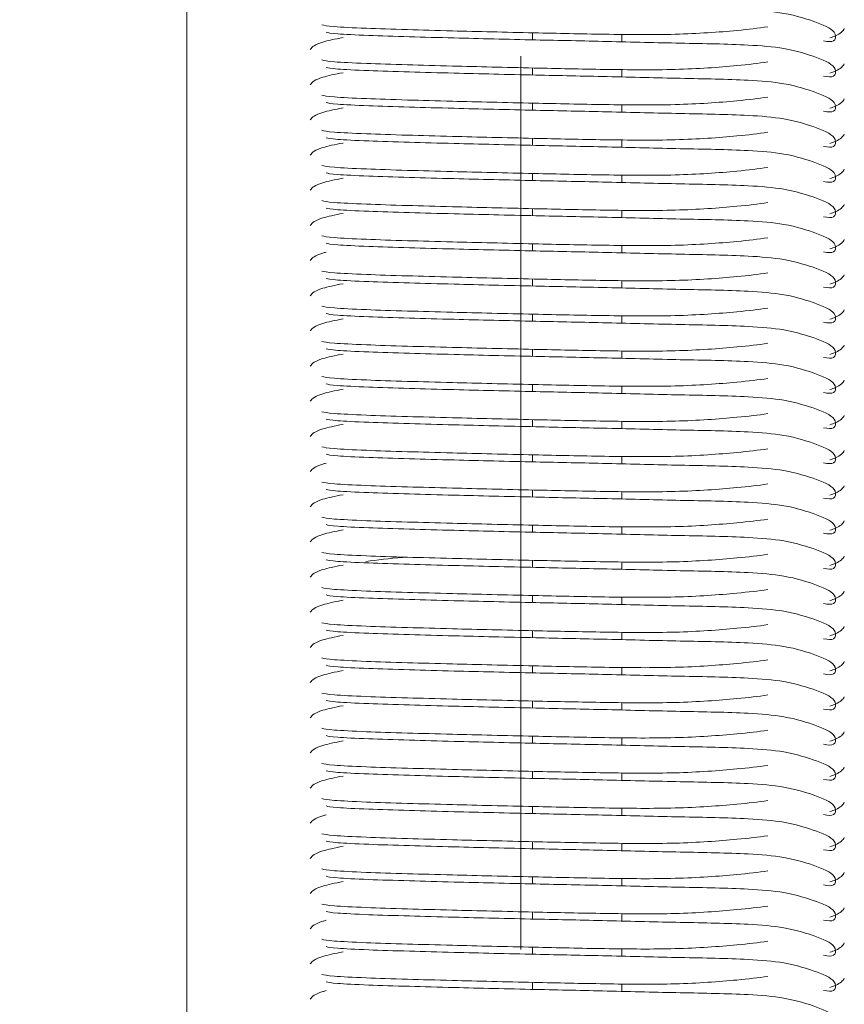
# Model space of a CAD drawing. Header units: millimetres. Extents: x 16720 to 74016, y 25810 to 81213.
# Tile 86 of 256: x 32332 to 32356, y 31213 to 31241. Entities that reach past the tile are written whole.
import ezdxf

# ---------------------------------------------------------------- set-up
doc = ezdxf.new("R2010")
doc.units = ezdxf.units.MM
doc.linetypes.add('DASHDOTX2', pattern=[50.8, 25.4, -12.7, 0, -12.7])
for name, color, linetype, lineweight in [('_OŚ', 165, 'DASHDOTX2', 9), ('_STOLARKA', 150, 'Continuous', 18), ('_WYMIAR', 151, 'Continuous', 9), ('_WYPOSAŻENIE', 157, 'Continuous', 5)]:
    doc.layers.add(name, color=color, linetype=linetype, lineweight=lineweight)

# ---------------------------------------------------------------- blocks, each defined once
blk = doc.blocks.new('brama 3m')
at = {"layer": '_STOLARKA'}
blk.add_lwpolyline([(150, -5), (-150, -5), (-150, 0), (150, 0)], close=True, dxfattribs=at)
at = {"layer": '_WYPOSAŻENIE', "linetype": 'Continuous'}
for p, q in [((56.069, -14.83), (56.269, -14.83)), ((57.069, -14.83), (57.269, -14.83)), ((58.069, -14.83), (58.269, -14.83)), ((59.069, -14.83), (59.269, -14.83)), ((60.069, -14.83), (60.269, -14.83)), ((61.069, -14.83), (61.269, -14.83)), ((62.069, -14.83), (62.269, -14.83)), ((63.069, -14.83), (63.269, -14.83)), ((64.069, -14.83), (64.269, -14.83)), ((65.069, -14.83), (65.269, -14.83)), ((66.069, -14.83), (66.269, -14.83)), ((67.069, -14.83), (67.269, -14.83)), ((68.069, -14.83), (68.269, -14.83)), ((69.069, -14.83), (69.269, -14.83)), ((70.069, -14.83), (70.269, -14.83)), ((71.069, -14.83), (71.269, -14.83)), ((72.069, -14.83), (72.269, -14.83)), ((73.069, -14.83), (73.269, -14.83)), ((74.069, -14.83), (74.269, -14.83)), ((75.069, -14.83), (75.269, -14.83)), ((76.069, -14.83), (76.269, -14.83)), ((77.069, -14.83), (77.269, -14.83)), ((78.069, -14.83), (78.269, -14.83)), ((79.069, -14.83), (79.269, -14.83)), ((80.069, -14.83), (80.269, -14.83)), ((81.069, -14.83), (81.269, -14.83)), ((82.069, -14.83), (82.269, -14.83)), ((83.069, -14.83), (83.269, -14.83)), ((56.228, -17.37), (56.013, -17.37)), ((57.228, -17.37), (57.013, -17.37)), ((58.228, -17.37), (58.013, -17.37)), ((59.228, -17.37), (59.013, -17.37)), ((60.228, -17.37), (60.013, -17.37)), ((61.228, -17.37), (61.013, -17.37)), ((62.228, -17.37), (62.013, -17.37)), ((63.228, -17.37), (63.013, -17.37)), ((64.228, -17.37), (64.013, -17.37)), ((65.228, -17.37), (65.013, -17.37)), ((66.228, -17.37), (66.013, -17.37)), ((67.228, -17.37), (67.013, -17.37)), ((68.228, -17.37), (68.013, -17.37)), ((69.228, -17.37), (69.013, -17.37)), ((70.228, -17.37), (70.013, -17.37)), ((71.228, -17.37), (71.013, -17.37)), ((72.228, -17.37), (72.013, -17.37)), ((73.228, -17.37), (73.013, -17.37)), ((74.228, -17.37), (74.013, -17.37)), ((75.228, -17.37), (75.013, -17.37)), ((76.228, -17.37), (76.013, -17.37)), ((77.228, -17.37), (77.013, -17.37)), ((78.228, -17.37), (78.013, -17.37)), ((79.228, -17.37), (79.013, -17.37)), ((80.228, -17.37), (80.013, -17.37)), ((81.228, -17.37), (81.013, -17.37)), ((82.228, -17.37), (82.013, -17.37)), ((83.228, -17.37), (83.013, -17.37))]:
    blk.add_line(p, q, dxfattribs=at)
for points, knots in [([(55.794, -8.512), (55.869, -8.57), (55.943, -8.647), (56.023, -8.932), (56.033, -8.967)], [0, 0, 0, 0, 0.1038127, 0.1172107, 0.1172107, 0.1172107, 0.1172107]), ([(56.794, -8.512), (56.869, -8.57), (56.974, -8.679), (57.091, -9.205), (57.135, -9.447)], [0, 0, 0, 0, 0.1038127, 0.1660918, 0.1660918, 0.1660918, 0.1660918]), ([(57.794, -8.512), (57.869, -8.57), (57.943, -8.647), (58.023, -8.932), (58.033, -8.967)], [0, 0, 0, 0, 0.1038127, 0.1172107, 0.1172107, 0.1172107, 0.1172107]), ([(58.794, -8.512), (58.869, -8.57), (58.974, -8.679), (59.091, -9.205), (59.135, -9.447)], [0, 0, 0, 0, 0.1038127, 0.1660918, 0.1660918, 0.1660918, 0.1660918]), ([(59.794, -8.512), (59.869, -8.57), (59.974, -8.679), (60.091, -9.205), (60.135, -9.447)], [0, 0, 0, 0, 0.1038127, 0.1660918, 0.1660918, 0.1660918, 0.1660918]), ([(60.794, -8.512), (60.869, -8.57), (60.943, -8.647), (61.023, -8.932), (61.033, -8.967)], [0, 0, 0, 0, 0.1038127, 0.1172107, 0.1172107, 0.1172107, 0.1172107]), ([(61.794, -8.512), (61.869, -8.57), (61.974, -8.679), (62.091, -9.205), (62.135, -9.447)], [0, 0, 0, 0, 0.1038127, 0.1660918, 0.1660918, 0.1660918, 0.1660918]), ([(62.794, -8.512), (62.869, -8.57), (62.974, -8.679), (63.091, -9.205), (63.135, -9.447)], [0, 0, 0, 0, 0.1038127, 0.1660918, 0.1660918, 0.1660918, 0.1660918]), ([(63.794, -8.512), (63.869, -8.57), (63.974, -8.679), (64.091, -9.205), (64.135, -9.447)], [0, 0, 0, 0, 0.1038127, 0.1660918, 0.1660918, 0.1660918, 0.1660918]), ([(64.794, -8.512), (64.869, -8.57), (64.974, -8.679), (65.091, -9.205), (65.135, -9.447)], [0, 0, 0, 0, 0.1038127, 0.1660918, 0.1660918, 0.1660918, 0.1660918]), ([(65.794, -8.512), (65.869, -8.57), (65.974, -8.679), (66.091, -9.205), (66.135, -9.447)], [0, 0, 0, 0, 0.1038127, 0.1660918, 0.1660918, 0.1660918, 0.1660918]), ([(66.794, -8.512), (66.869, -8.57), (66.974, -8.679), (67.091, -9.205), (67.135, -9.447)], [0, 0, 0, 0, 0.1038127, 0.1660918, 0.1660918, 0.1660918, 0.1660918]), ([(67.794, -8.512), (67.869, -8.57), (67.974, -8.679), (68.091, -9.205), (68.135, -9.447)], [0, 0, 0, 0, 0.1038127, 0.1660918, 0.1660918, 0.1660918, 0.1660918]), ([(68.794, -8.512), (68.869, -8.57), (68.974, -8.679), (69.091, -9.205), (69.135, -9.447)], [0, 0, 0, 0, 0.1038127, 0.1660918, 0.1660918, 0.1660918, 0.1660918]), ([(69.794, -8.512), (69.869, -8.57), (69.974, -8.679), (70.091, -9.205), (70.135, -9.447)], [0, 0, 0, 0, 0.1038127, 0.1660918, 0.1660918, 0.1660918, 0.1660918]), ([(70.794, -8.512), (70.869, -8.57), (70.943, -8.647), (71.023, -8.932), (71.033, -8.967)], [0, 0, 0, 0, 0.1038127, 0.1172107, 0.1172107, 0.1172107, 0.1172107]), ([(71.794, -8.512), (71.869, -8.57), (71.974, -8.679), (72.091, -9.205), (72.135, -9.447)], [0, 0, 0, 0, 0.1038127, 0.1660918, 0.1660918, 0.1660918, 0.1660918]), ([(72.794, -8.512), (72.869, -8.57), (72.974, -8.679), (73.091, -9.205), (73.135, -9.447)], [0, 0, 0, 0, 0.1038127, 0.1660918, 0.1660918, 0.1660918, 0.1660918]), ([(73.794, -8.512), (73.869, -8.57), (73.974, -8.679), (74.091, -9.205), (74.135, -9.447)], [0, 0, 0, 0, 0.1038127, 0.1660918, 0.1660918, 0.1660918, 0.1660918]), ([(74.794, -8.512), (74.869, -8.57), (74.974, -8.679), (75.091, -9.205), (75.135, -9.447)], [0, 0, 0, 0, 0.1038127, 0.1660918, 0.1660918, 0.1660918, 0.1660918]), ([(75.794, -8.512), (75.869, -8.57), (75.974, -8.679), (76.091, -9.205), (76.135, -9.447)], [0, 0, 0, 0, 0.1038127, 0.1660918, 0.1660918, 0.1660918, 0.1660918]), ([(76.794, -8.512), (76.869, -8.57), (76.943, -8.647), (77.023, -8.932), (77.033, -8.967)], [0, 0, 0, 0, 0.1038127, 0.1172107, 0.1172107, 0.1172107, 0.1172107]), ([(77.794, -8.512), (77.869, -8.57), (77.974, -8.679), (78.091, -9.205), (78.135, -9.447)], [0, 0, 0, 0, 0.1038127, 0.1660918, 0.1660918, 0.1660918, 0.1660918]), ([(78.794, -8.512), (78.869, -8.57), (78.974, -8.679), (79.091, -9.205), (79.135, -9.447)], [0, 0, 0, 0, 0.1038127, 0.1660918, 0.1660918, 0.1660918, 0.1660918]), ([(79.794, -8.512), (79.869, -8.57), (79.974, -8.679), (80.091, -9.205), (80.135, -9.447)], [0, 0, 0, 0, 0.1038127, 0.1660918, 0.1660918, 0.1660918, 0.1660918]), ([(80.794, -8.512), (80.869, -8.57), (80.974, -8.679), (81.091, -9.205), (81.135, -9.447)], [0, 0, 0, 0, 0.1038127, 0.1660918, 0.1660918, 0.1660918, 0.1660918]), ([(81.794, -8.512), (81.869, -8.57), (81.974, -8.679), (82.091, -9.205), (82.135, -9.447)], [0, 0, 0, 0, 0.1038127, 0.1660918, 0.1660918, 0.1660918, 0.1660918]), ([(82.794, -8.512), (82.869, -8.57), (82.974, -8.679), (83.091, -9.205), (83.135, -9.447)], [0, 0, 0, 0, 0.1038127, 0.1660918, 0.1660918, 0.1660918, 0.1660918]), ([(56.44, -21.526), (56.399, -21.259), (56.314, -20.497), (56.204, -18.965), (56.223, -16.938), (56.271, -14.705), (56.317, -12.773), (56.36, -11.185), (56.398, -9.993), (56.447, -9.053), (56.477, -8.909), (56.496, -8.839)], [0.2044578, 0.2044578, 0.2044578, 0.2044578, 0.2654214, 0.3635229, 0.4584069, 0.5482707, 0.6585292, 0.7285227, 0.8078598, 0.8993998, 1, 1, 1, 1]), ([(57.44, -21.526), (57.399, -21.259), (57.314, -20.497), (57.204, -18.965), (57.223, -16.938), (57.271, -14.705), (57.317, -12.773), (57.36, -11.185), (57.398, -9.993), (57.447, -9.053), (57.477, -8.909), (57.496, -8.839)], [0.2044578, 0.2044578, 0.2044578, 0.2044578, 0.2654214, 0.3635229, 0.4584069, 0.5482707, 0.6585292, 0.7285227, 0.8078598, 0.8993998, 1, 1, 1, 1]), ([(58.44, -21.526), (58.399, -21.259), (58.314, -20.497), (58.204, -18.965), (58.223, -16.938), (58.271, -14.705), (58.317, -12.773), (58.36, -11.185), (58.398, -9.993), (58.447, -9.053), (58.477, -8.909), (58.496, -8.839)], [0.2044578, 0.2044578, 0.2044578, 0.2044578, 0.2654214, 0.3635229, 0.4584069, 0.5482707, 0.6585292, 0.7285227, 0.8078598, 0.8993998, 1, 1, 1, 1]), ([(59.44, -21.526), (59.399, -21.259), (59.314, -20.497), (59.204, -18.965), (59.223, -16.938), (59.271, -14.705), (59.317, -12.773), (59.36, -11.185), (59.398, -9.993), (59.447, -9.053), (59.477, -8.909), (59.496, -8.839)], [0.2044578, 0.2044578, 0.2044578, 0.2044578, 0.2654214, 0.3635229, 0.4584069, 0.5482707, 0.6585292, 0.7285227, 0.8078598, 0.8993998, 1, 1, 1, 1]), ([(60.44, -21.526), (60.399, -21.259), (60.314, -20.497), (60.204, -18.965), (60.223, -16.938), (60.271, -14.705), (60.317, -12.773), (60.36, -11.185), (60.398, -9.993), (60.447, -9.053), (60.477, -8.909), (60.496, -8.839)], [0.2044578, 0.2044578, 0.2044578, 0.2044578, 0.2654214, 0.3635229, 0.4584069, 0.5482707, 0.6585292, 0.7285227, 0.8078598, 0.8993998, 1, 1, 1, 1]), ([(61.44, -21.526), (61.399, -21.259), (61.314, -20.497), (61.204, -18.965), (61.223, -16.938), (61.271, -14.705), (61.317, -12.773), (61.36, -11.185), (61.398, -9.993), (61.447, -9.053), (61.477, -8.909), (61.496, -8.839)], [0.2044578, 0.2044578, 0.2044578, 0.2044578, 0.2654214, 0.3635229, 0.4584069, 0.5482707, 0.6585292, 0.7285227, 0.8078598, 0.8993998, 1, 1, 1, 1]), ([(62.44, -21.526), (62.399, -21.259), (62.314, -20.497), (62.204, -18.965), (62.223, -16.938), (62.271, -14.705), (62.317, -12.773), (62.36, -11.185), (62.398, -9.993), (62.447, -9.053), (62.477, -8.909), (62.496, -8.839)], [0.2044578, 0.2044578, 0.2044578, 0.2044578, 0.2654214, 0.3635229, 0.4584069, 0.5482707, 0.6585292, 0.7285227, 0.8078598, 0.8993998, 1, 1, 1, 1]), ([(63.44, -21.526), (63.399, -21.259), (63.314, -20.497), (63.204, -18.965), (63.223, -16.938), (63.271, -14.705), (63.317, -12.773), (63.36, -11.185), (63.398, -9.993), (63.447, -9.053), (63.477, -8.909), (63.496, -8.839)], [0.2044578, 0.2044578, 0.2044578, 0.2044578, 0.2654214, 0.3635229, 0.4584069, 0.5482707, 0.6585292, 0.7285227, 0.8078598, 0.8993998, 1, 1, 1, 1]), ([(64.44, -21.526), (64.399, -21.259), (64.314, -20.497), (64.204, -18.965), (64.223, -16.938), (64.271, -14.705), (64.317, -12.773), (64.36, -11.185), (64.398, -9.993), (64.447, -9.053), (64.477, -8.909), (64.496, -8.839)], [0.2044578, 0.2044578, 0.2044578, 0.2044578, 0.2654214, 0.3635229, 0.4584069, 0.5482707, 0.6585292, 0.7285227, 0.8078598, 0.8993998, 1, 1, 1, 1]), ([(65.44, -21.526), (65.399, -21.259), (65.314, -20.497), (65.204, -18.965), (65.223, -16.938), (65.271, -14.705), (65.317, -12.773), (65.36, -11.185), (65.398, -9.993), (65.447, -9.053), (65.477, -8.909), (65.496, -8.839)], [0.2044578, 0.2044578, 0.2044578, 0.2044578, 0.2654214, 0.3635229, 0.4584069, 0.5482707, 0.6585292, 0.7285227, 0.8078598, 0.8993998, 1, 1, 1, 1]), ([(66.44, -21.526), (66.399, -21.259), (66.314, -20.497), (66.204, -18.965), (66.223, -16.938), (66.271, -14.705), (66.317, -12.773), (66.36, -11.185), (66.398, -9.993), (66.447, -9.053), (66.477, -8.909), (66.496, -8.839)], [0.2044578, 0.2044578, 0.2044578, 0.2044578, 0.2654214, 0.3635229, 0.4584069, 0.5482707, 0.6585292, 0.7285227, 0.8078598, 0.8993998, 1, 1, 1, 1]), ([(67.44, -21.526), (67.399, -21.259), (67.314, -20.497), (67.204, -18.965), (67.223, -16.938), (67.271, -14.705), (67.317, -12.773), (67.36, -11.185), (67.398, -9.993), (67.447, -9.053), (67.477, -8.909), (67.496, -8.839)], [0.2044578, 0.2044578, 0.2044578, 0.2044578, 0.2654214, 0.3635229, 0.4584069, 0.5482707, 0.6585292, 0.7285227, 0.8078598, 0.8993998, 1, 1, 1, 1]), ([(68.44, -21.526), (68.399, -21.259), (68.314, -20.497), (68.204, -18.965), (68.223, -16.938), (68.271, -14.705), (68.317, -12.773), (68.36, -11.185), (68.398, -9.993), (68.447, -9.053), (68.477, -8.909), (68.496, -8.839)], [0.2044578, 0.2044578, 0.2044578, 0.2044578, 0.2654214, 0.3635229, 0.4584069, 0.5482707, 0.6585292, 0.7285227, 0.8078598, 0.8993998, 1, 1, 1, 1]), ([(69.44, -21.526), (69.399, -21.259), (69.314, -20.497), (69.204, -18.965), (69.223, -16.938), (69.271, -14.705), (69.317, -12.773), (69.36, -11.185), (69.398, -9.993), (69.447, -9.053), (69.477, -8.909), (69.496, -8.839)], [0.2044578, 0.2044578, 0.2044578, 0.2044578, 0.2654214, 0.3635229, 0.4584069, 0.5482707, 0.6585292, 0.7285227, 0.8078598, 0.8993998, 1, 1, 1, 1]), ([(70.44, -21.526), (70.399, -21.259), (70.314, -20.497), (70.204, -18.965), (70.223, -16.938), (70.271, -14.705), (70.317, -12.773), (70.36, -11.185), (70.398, -9.993), (70.447, -9.053), (70.477, -8.909), (70.496, -8.839)], [0.2044578, 0.2044578, 0.2044578, 0.2044578, 0.2654214, 0.3635229, 0.4584069, 0.5482707, 0.6585292, 0.7285227, 0.8078598, 0.8993998, 1, 1, 1, 1]), ([(71.44, -21.526), (71.399, -21.259), (71.314, -20.497), (71.204, -18.965), (71.223, -16.938), (71.271, -14.705), (71.317, -12.773), (71.36, -11.185), (71.398, -9.993), (71.447, -9.053), (71.477, -8.909), (71.496, -8.839)], [0.2044578, 0.2044578, 0.2044578, 0.2044578, 0.2654214, 0.3635229, 0.4584069, 0.5482707, 0.6585292, 0.7285227, 0.8078598, 0.8993998, 1, 1, 1, 1]), ([(72.44, -21.526), (72.399, -21.259), (72.314, -20.497), (72.204, -18.965), (72.223, -16.938), (72.271, -14.705), (72.317, -12.773), (72.36, -11.185), (72.398, -9.993), (72.447, -9.053), (72.477, -8.909), (72.496, -8.839)], [0.2044578, 0.2044578, 0.2044578, 0.2044578, 0.2654214, 0.3635229, 0.4584069, 0.5482707, 0.6585292, 0.7285227, 0.8078598, 0.8993998, 1, 1, 1, 1]), ([(73.44, -21.526), (73.399, -21.259), (73.314, -20.497), (73.204, -18.965), (73.223, -16.938), (73.271, -14.705), (73.317, -12.773), (73.36, -11.185), (73.398, -9.993), (73.447, -9.053), (73.477, -8.909), (73.496, -8.839)], [0.2044578, 0.2044578, 0.2044578, 0.2044578, 0.2654214, 0.3635229, 0.4584069, 0.5482707, 0.6585292, 0.7285227, 0.8078598, 0.8993998, 1, 1, 1, 1]), ([(74.44, -21.526), (74.399, -21.259), (74.314, -20.497), (74.204, -18.965), (74.223, -16.938), (74.271, -14.705), (74.317, -12.773), (74.36, -11.185), (74.398, -9.993), (74.447, -9.053), (74.477, -8.909), (74.496, -8.839)], [0.2044578, 0.2044578, 0.2044578, 0.2044578, 0.2654214, 0.3635229, 0.4584069, 0.5482707, 0.6585292, 0.7285227, 0.8078598, 0.8993998, 1, 1, 1, 1]), ([(75.44, -21.526), (75.399, -21.259), (75.314, -20.497), (75.204, -18.965), (75.223, -16.938), (75.271, -14.705), (75.317, -12.773), (75.36, -11.185), (75.398, -9.993), (75.447, -9.053), (75.477, -8.909), (75.496, -8.839)], [0.2044578, 0.2044578, 0.2044578, 0.2044578, 0.2654214, 0.3635229, 0.4584069, 0.5482707, 0.6585292, 0.7285227, 0.8078598, 0.8993998, 1, 1, 1, 1]), ([(76.44, -21.526), (76.399, -21.259), (76.314, -20.497), (76.204, -18.965), (76.223, -16.938), (76.271, -14.705), (76.317, -12.773), (76.36, -11.185), (76.398, -9.993), (76.447, -9.053), (76.477, -8.909), (76.496, -8.839)], [0.2044578, 0.2044578, 0.2044578, 0.2044578, 0.2654214, 0.3635229, 0.4584069, 0.5482707, 0.6585292, 0.7285227, 0.8078598, 0.8993998, 1, 1, 1, 1]), ([(77.44, -21.526), (77.399, -21.259), (77.314, -20.497), (77.204, -18.965), (77.223, -16.938), (77.271, -14.705), (77.317, -12.773), (77.36, -11.185), (77.398, -9.993), (77.447, -9.053), (77.477, -8.909), (77.496, -8.839)], [0.2044578, 0.2044578, 0.2044578, 0.2044578, 0.2654214, 0.3635229, 0.4584069, 0.5482707, 0.6585292, 0.7285227, 0.8078598, 0.8993998, 1, 1, 1, 1]), ([(78.44, -21.526), (78.399, -21.259), (78.314, -20.497), (78.204, -18.965), (78.223, -16.938), (78.271, -14.705), (78.317, -12.773), (78.36, -11.185), (78.398, -9.993), (78.447, -9.053), (78.477, -8.909), (78.496, -8.839)], [0.2044578, 0.2044578, 0.2044578, 0.2044578, 0.2654214, 0.3635229, 0.4584069, 0.5482707, 0.6585292, 0.7285227, 0.8078598, 0.8993998, 1, 1, 1, 1]), ([(79.44, -21.526), (79.399, -21.259), (79.314, -20.497), (79.204, -18.965), (79.223, -16.938), (79.271, -14.705), (79.317, -12.773), (79.36, -11.185), (79.398, -9.993), (79.447, -9.053), (79.477, -8.909), (79.496, -8.839)], [0.2044578, 0.2044578, 0.2044578, 0.2044578, 0.2654214, 0.3635229, 0.4584069, 0.5482707, 0.6585292, 0.7285227, 0.8078598, 0.8993998, 1, 1, 1, 1]), ([(80.44, -21.526), (80.399, -21.259), (80.314, -20.497), (80.204, -18.965), (80.223, -16.938), (80.271, -14.705), (80.317, -12.773), (80.36, -11.185), (80.398, -9.993), (80.447, -9.053), (80.477, -8.909), (80.496, -8.839)], [0.2044578, 0.2044578, 0.2044578, 0.2044578, 0.2654214, 0.3635229, 0.4584069, 0.5482707, 0.6585292, 0.7285227, 0.8078598, 0.8993998, 1, 1, 1, 1]), ([(81.44, -21.526), (81.399, -21.259), (81.314, -20.497), (81.204, -18.965), (81.223, -16.938), (81.271, -14.705), (81.317, -12.773), (81.36, -11.185), (81.398, -9.993), (81.447, -9.053), (81.477, -8.909), (81.496, -8.839)], [0.2044578, 0.2044578, 0.2044578, 0.2044578, 0.2654214, 0.3635229, 0.4584069, 0.5482707, 0.6585292, 0.7285227, 0.8078598, 0.8993998, 1, 1, 1, 1]), ([(82.44, -21.526), (82.399, -21.259), (82.314, -20.497), (82.204, -18.965), (82.223, -16.938), (82.271, -14.705), (82.317, -12.773), (82.36, -11.185), (82.398, -9.993), (82.447, -9.053), (82.477, -8.909), (82.496, -8.839)], [0.2044578, 0.2044578, 0.2044578, 0.2044578, 0.2654214, 0.3635229, 0.4584069, 0.5482707, 0.6585292, 0.7285227, 0.8078598, 0.8993998, 1, 1, 1, 1]), ([(83.44, -21.526), (83.399, -21.259), (83.314, -20.497), (83.204, -18.965), (83.223, -16.938), (83.271, -14.705), (83.317, -12.773), (83.36, -11.185), (83.398, -9.993), (83.447, -9.053), (83.477, -8.909), (83.496, -8.839)], [0.2044578, 0.2044578, 0.2044578, 0.2044578, 0.2654214, 0.3635229, 0.4584069, 0.5482707, 0.6585292, 0.7285227, 0.8078598, 0.8993998, 1, 1, 1, 1]), ([(56.286, -8.963), (56.269, -9.02), (56.242, -9.148), (56.195, -10.063), (56.158, -11.243), (56.116, -12.824), (56.069, -14.767), (56.024, -17.005), (55.968, -19.127), (55.947, -20.722), (55.843, -22.077), (55.548, -23.004), (55.321, -23.495), (54.986, -23.44), (55.02, -23.237), (55.038, -23.112)], [0.0012472, 0.0012472, 0.0012472, 0.0012472, 0.0974026, 0.1862933, 0.2634889, 0.3317397, 0.4390534, 0.5275024, 0.6217193, 0.7212039, 0.7786993, 0.8456033, 0.9199707, 0.9597928, 1, 1, 1, 1]), ([(57.286, -8.963), (57.269, -9.02), (57.242, -9.148), (57.195, -10.063), (57.158, -11.243), (57.116, -12.824), (57.069, -14.767), (57.024, -17.005), (56.968, -19.127), (56.947, -20.722), (56.843, -22.077), (56.548, -23.004), (56.321, -23.495), (55.986, -23.44), (56.02, -23.237), (56.038, -23.112)], [0.0012472, 0.0012472, 0.0012472, 0.0012472, 0.0974026, 0.1862933, 0.2634889, 0.3317397, 0.4390534, 0.5275024, 0.6217193, 0.7212039, 0.7786993, 0.8456033, 0.9199707, 0.9597928, 1, 1, 1, 1]), ([(58.286, -8.963), (58.269, -9.02), (58.242, -9.148), (58.195, -10.063), (58.158, -11.243), (58.116, -12.824), (58.069, -14.767), (58.024, -17.005), (57.968, -19.127), (57.947, -20.722), (57.843, -22.077), (57.548, -23.004), (57.321, -23.495), (56.986, -23.44), (57.02, -23.237), (57.038, -23.112)], [0.0012472, 0.0012472, 0.0012472, 0.0012472, 0.0974026, 0.1862933, 0.2634889, 0.3317397, 0.4390534, 0.5275024, 0.6217193, 0.7212039, 0.7786993, 0.8456033, 0.9199707, 0.9597928, 1, 1, 1, 1]), ([(59.286, -8.963), (59.269, -9.02), (59.242, -9.148), (59.195, -10.063), (59.158, -11.243), (59.116, -12.824), (59.069, -14.767), (59.024, -17.005), (58.968, -19.127), (58.947, -20.722), (58.843, -22.077), (58.548, -23.004), (58.321, -23.495), (57.986, -23.44), (58.02, -23.237), (58.038, -23.112)], [0.0012472, 0.0012472, 0.0012472, 0.0012472, 0.0974026, 0.1862933, 0.2634889, 0.3317397, 0.4390534, 0.5275024, 0.6217193, 0.7212039, 0.7786993, 0.8456033, 0.9199707, 0.9597928, 1, 1, 1, 1]), ([(60.286, -8.963), (60.269, -9.02), (60.242, -9.148), (60.195, -10.063), (60.158, -11.243), (60.116, -12.824), (60.069, -14.767), (60.024, -17.005), (59.968, -19.127), (59.947, -20.722), (59.843, -22.077), (59.548, -23.004), (59.321, -23.495), (58.986, -23.44), (59.02, -23.237), (59.038, -23.112)], [0.0012472, 0.0012472, 0.0012472, 0.0012472, 0.0974026, 0.1862933, 0.2634889, 0.3317397, 0.4390534, 0.5275024, 0.6217193, 0.7212039, 0.7786993, 0.8456033, 0.9199707, 0.9597928, 1, 1, 1, 1]), ([(61.286, -8.963), (61.269, -9.02), (61.242, -9.148), (61.195, -10.063), (61.158, -11.243), (61.116, -12.824), (61.069, -14.767), (61.024, -17.005), (60.968, -19.127), (60.947, -20.722), (60.843, -22.077), (60.548, -23.004), (60.321, -23.495), (59.986, -23.44), (60.02, -23.237), (60.038, -23.112)], [0.0012472, 0.0012472, 0.0012472, 0.0012472, 0.0974026, 0.1862933, 0.2634889, 0.3317397, 0.4390534, 0.5275024, 0.6217193, 0.7212039, 0.7786993, 0.8456033, 0.9199707, 0.9597928, 1, 1, 1, 1]), ([(62.286, -8.963), (62.269, -9.02), (62.242, -9.148), (62.195, -10.063), (62.158, -11.243), (62.116, -12.824), (62.069, -14.767), (62.024, -17.005), (61.968, -19.127), (61.947, -20.722), (61.843, -22.077), (61.548, -23.004), (61.321, -23.495), (60.986, -23.44), (61.02, -23.237), (61.038, -23.112)], [0.0012472, 0.0012472, 0.0012472, 0.0012472, 0.0974026, 0.1862933, 0.2634889, 0.3317397, 0.4390534, 0.5275024, 0.6217193, 0.7212039, 0.7786993, 0.8456033, 0.9199707, 0.9597928, 1, 1, 1, 1]), ([(63.286, -8.963), (63.269, -9.02), (63.242, -9.148), (63.195, -10.063), (63.158, -11.243), (63.116, -12.824), (63.069, -14.767), (63.024, -17.005), (62.968, -19.127), (62.947, -20.722), (62.843, -22.077), (62.548, -23.004), (62.321, -23.495), (61.986, -23.44), (62.02, -23.237), (62.038, -23.112)], [0.0012472, 0.0012472, 0.0012472, 0.0012472, 0.0974026, 0.1862933, 0.2634889, 0.3317397, 0.4390534, 0.5275024, 0.6217193, 0.7212039, 0.7786993, 0.8456033, 0.9199707, 0.9597928, 1, 1, 1, 1]), ([(64.286, -8.963), (64.269, -9.02), (64.242, -9.148), (64.195, -10.063), (64.158, -11.243), (64.116, -12.824), (64.069, -14.767), (64.024, -17.005), (63.968, -19.127), (63.947, -20.722), (63.843, -22.077), (63.548, -23.004), (63.321, -23.495), (62.986, -23.44), (63.02, -23.237), (63.038, -23.112)], [0.0012472, 0.0012472, 0.0012472, 0.0012472, 0.0974026, 0.1862933, 0.2634889, 0.3317397, 0.4390534, 0.5275024, 0.6217193, 0.7212039, 0.7786993, 0.8456033, 0.9199707, 0.9597928, 1, 1, 1, 1]), ([(65.286, -8.963), (65.269, -9.02), (65.242, -9.148), (65.195, -10.063), (65.158, -11.243), (65.116, -12.824), (65.069, -14.767), (65.024, -17.005), (64.968, -19.127), (64.947, -20.722), (64.843, -22.077), (64.548, -23.004), (64.321, -23.495), (63.986, -23.44), (64.02, -23.237), (64.038, -23.112)], [0.0012472, 0.0012472, 0.0012472, 0.0012472, 0.0974026, 0.1862933, 0.2634889, 0.3317397, 0.4390534, 0.5275024, 0.6217193, 0.7212039, 0.7786993, 0.8456033, 0.9199707, 0.9597928, 1, 1, 1, 1]), ([(66.286, -8.963), (66.269, -9.02), (66.242, -9.148), (66.195, -10.063), (66.158, -11.243), (66.116, -12.824), (66.069, -14.767), (66.024, -17.005), (65.968, -19.127), (65.947, -20.722), (65.843, -22.077), (65.548, -23.004), (65.321, -23.495), (64.986, -23.44), (65.02, -23.237), (65.038, -23.112)], [0.0012472, 0.0012472, 0.0012472, 0.0012472, 0.0974026, 0.1862933, 0.2634889, 0.3317397, 0.4390534, 0.5275024, 0.6217193, 0.7212039, 0.7786993, 0.8456033, 0.9199707, 0.9597928, 1, 1, 1, 1]), ([(67.286, -8.963), (67.269, -9.02), (67.242, -9.148), (67.195, -10.063), (67.158, -11.243), (67.116, -12.824), (67.069, -14.767), (67.024, -17.005), (66.968, -19.127), (66.947, -20.722), (66.843, -22.077), (66.548, -23.004), (66.321, -23.495), (65.986, -23.44), (66.02, -23.237), (66.038, -23.112)], [0.0012472, 0.0012472, 0.0012472, 0.0012472, 0.0974026, 0.1862933, 0.2634889, 0.3317397, 0.4390534, 0.5275024, 0.6217193, 0.7212039, 0.7786993, 0.8456033, 0.9199707, 0.9597928, 1, 1, 1, 1]), ([(68.286, -8.963), (68.269, -9.02), (68.242, -9.148), (68.195, -10.063), (68.158, -11.243), (68.116, -12.824), (68.069, -14.767), (68.024, -17.005), (67.968, -19.127), (67.947, -20.722), (67.843, -22.077), (67.548, -23.004), (67.321, -23.495), (66.986, -23.44), (67.02, -23.237), (67.038, -23.112)], [0.0012472, 0.0012472, 0.0012472, 0.0012472, 0.0974026, 0.1862933, 0.2634889, 0.3317397, 0.4390534, 0.5275024, 0.6217193, 0.7212039, 0.7786993, 0.8456033, 0.9199707, 0.9597928, 1, 1, 1, 1]), ([(69.286, -8.963), (69.269, -9.02), (69.242, -9.148), (69.195, -10.063), (69.158, -11.243), (69.116, -12.824), (69.069, -14.767), (69.024, -17.005), (68.968, -19.127), (68.947, -20.722), (68.843, -22.077), (68.548, -23.004), (68.321, -23.495), (67.986, -23.44), (68.02, -23.237), (68.038, -23.112)], [0.0012472, 0.0012472, 0.0012472, 0.0012472, 0.0974026, 0.1862933, 0.2634889, 0.3317397, 0.4390534, 0.5275024, 0.6217193, 0.7212039, 0.7786993, 0.8456033, 0.9199707, 0.9597928, 1, 1, 1, 1]), ([(70.286, -8.963), (70.269, -9.02), (70.242, -9.148), (70.195, -10.063), (70.158, -11.243), (70.116, -12.824), (70.069, -14.767), (70.024, -17.005), (69.968, -19.127), (69.947, -20.722), (69.843, -22.077), (69.548, -23.004), (69.321, -23.495), (68.986, -23.44), (69.02, -23.237), (69.038, -23.112)], [0.0012472, 0.0012472, 0.0012472, 0.0012472, 0.0974026, 0.1862933, 0.2634889, 0.3317397, 0.4390534, 0.5275024, 0.6217193, 0.7212039, 0.7786993, 0.8456033, 0.9199707, 0.9597928, 1, 1, 1, 1]), ([(71.286, -8.963), (71.269, -9.02), (71.242, -9.148), (71.195, -10.063), (71.158, -11.243), (71.116, -12.824), (71.069, -14.767), (71.024, -17.005), (70.968, -19.127), (70.947, -20.722), (70.843, -22.077), (70.548, -23.004), (70.321, -23.495), (69.986, -23.44), (70.02, -23.237), (70.038, -23.112)], [0.0012472, 0.0012472, 0.0012472, 0.0012472, 0.0974026, 0.1862933, 0.2634889, 0.3317397, 0.4390534, 0.5275024, 0.6217193, 0.7212039, 0.7786993, 0.8456033, 0.9199707, 0.9597928, 1, 1, 1, 1]), ([(72.286, -8.963), (72.269, -9.02), (72.242, -9.148), (72.195, -10.063), (72.158, -11.243), (72.116, -12.824), (72.069, -14.767), (72.024, -17.005), (71.968, -19.127), (71.947, -20.722), (71.843, -22.077), (71.548, -23.004), (71.321, -23.495), (70.986, -23.44), (71.02, -23.237), (71.038, -23.112)], [0.0012472, 0.0012472, 0.0012472, 0.0012472, 0.0974026, 0.1862933, 0.2634889, 0.3317397, 0.4390534, 0.5275024, 0.6217193, 0.7212039, 0.7786993, 0.8456033, 0.9199707, 0.9597928, 1, 1, 1, 1]), ([(73.286, -8.963), (73.269, -9.02), (73.242, -9.148), (73.195, -10.063), (73.158, -11.243), (73.116, -12.824), (73.069, -14.767), (73.024, -17.005), (72.968, -19.127), (72.947, -20.722), (72.843, -22.077), (72.548, -23.004), (72.321, -23.495), (71.986, -23.44), (72.02, -23.237), (72.038, -23.112)], [0.0012472, 0.0012472, 0.0012472, 0.0012472, 0.0974026, 0.1862933, 0.2634889, 0.3317397, 0.4390534, 0.5275024, 0.6217193, 0.7212039, 0.7786993, 0.8456033, 0.9199707, 0.9597928, 1, 1, 1, 1]), ([(74.286, -8.963), (74.269, -9.02), (74.242, -9.148), (74.195, -10.063), (74.158, -11.243), (74.116, -12.824), (74.069, -14.767), (74.024, -17.005), (73.968, -19.127), (73.947, -20.722), (73.843, -22.077), (73.548, -23.004), (73.321, -23.495), (72.986, -23.44), (73.02, -23.237), (73.038, -23.112)], [0.0012472, 0.0012472, 0.0012472, 0.0012472, 0.0974026, 0.1862933, 0.2634889, 0.3317397, 0.4390534, 0.5275024, 0.6217193, 0.7212039, 0.7786993, 0.8456033, 0.9199707, 0.9597928, 1, 1, 1, 1]), ([(75.286, -8.963), (75.269, -9.02), (75.242, -9.148), (75.195, -10.063), (75.158, -11.243), (75.116, -12.824), (75.069, -14.767), (75.024, -17.005), (74.968, -19.127), (74.947, -20.722), (74.843, -22.077), (74.548, -23.004), (74.321, -23.495), (73.986, -23.44), (74.02, -23.237), (74.038, -23.112)], [0.0012472, 0.0012472, 0.0012472, 0.0012472, 0.0974026, 0.1862933, 0.2634889, 0.3317397, 0.4390534, 0.5275024, 0.6217193, 0.7212039, 0.7786993, 0.8456033, 0.9199707, 0.9597928, 1, 1, 1, 1]), ([(76.286, -8.963), (76.269, -9.02), (76.242, -9.148), (76.195, -10.063), (76.158, -11.243), (76.116, -12.824), (76.069, -14.767), (76.024, -17.005), (75.968, -19.127), (75.947, -20.722), (75.843, -22.077), (75.548, -23.004), (75.321, -23.495), (74.986, -23.44), (75.02, -23.237), (75.038, -23.112)], [0.0012472, 0.0012472, 0.0012472, 0.0012472, 0.0974026, 0.1862933, 0.2634889, 0.3317397, 0.4390534, 0.5275024, 0.6217193, 0.7212039, 0.7786993, 0.8456033, 0.9199707, 0.9597928, 1, 1, 1, 1]), ([(77.286, -8.963), (77.269, -9.02), (77.242, -9.148), (77.195, -10.063), (77.158, -11.243), (77.116, -12.824), (77.069, -14.767), (77.024, -17.005), (76.968, -19.127), (76.947, -20.722), (76.843, -22.077), (76.548, -23.004), (76.321, -23.495), (75.986, -23.44), (76.02, -23.237), (76.038, -23.112)], [0.0012472, 0.0012472, 0.0012472, 0.0012472, 0.0974026, 0.1862933, 0.2634889, 0.3317397, 0.4390534, 0.5275024, 0.6217193, 0.7212039, 0.7786993, 0.8456033, 0.9199707, 0.9597928, 1, 1, 1, 1]), ([(78.286, -8.963), (78.269, -9.02), (78.242, -9.148), (78.195, -10.063), (78.158, -11.243), (78.116, -12.824), (78.069, -14.767), (78.024, -17.005), (77.968, -19.127), (77.947, -20.722), (77.843, -22.077), (77.548, -23.004), (77.321, -23.495), (76.986, -23.44), (77.02, -23.237), (77.038, -23.112)], [0.0012472, 0.0012472, 0.0012472, 0.0012472, 0.0974026, 0.1862933, 0.2634889, 0.3317397, 0.4390534, 0.5275024, 0.6217193, 0.7212039, 0.7786993, 0.8456033, 0.9199707, 0.9597928, 1, 1, 1, 1]), ([(79.286, -8.963), (79.269, -9.02), (79.242, -9.148), (79.195, -10.063), (79.158, -11.243), (79.116, -12.824), (79.069, -14.767), (79.024, -17.005), (78.968, -19.127), (78.947, -20.722), (78.843, -22.077), (78.548, -23.004), (78.321, -23.495), (77.986, -23.44), (78.02, -23.237), (78.038, -23.112)], [0.0012472, 0.0012472, 0.0012472, 0.0012472, 0.0974026, 0.1862933, 0.2634889, 0.3317397, 0.4390534, 0.5275024, 0.6217193, 0.7212039, 0.7786993, 0.8456033, 0.9199707, 0.9597928, 1, 1, 1, 1]), ([(80.286, -8.963), (80.269, -9.02), (80.242, -9.148), (80.195, -10.063), (80.158, -11.243), (80.116, -12.824), (80.069, -14.767), (80.024, -17.005), (79.968, -19.127), (79.947, -20.722), (79.843, -22.077), (79.548, -23.004), (79.321, -23.495), (78.986, -23.44), (79.02, -23.237), (79.038, -23.112)], [0.0012472, 0.0012472, 0.0012472, 0.0012472, 0.0974026, 0.1862933, 0.2634889, 0.3317397, 0.4390534, 0.5275024, 0.6217193, 0.7212039, 0.7786993, 0.8456033, 0.9199707, 0.9597928, 1, 1, 1, 1]), ([(81.286, -8.963), (81.269, -9.02), (81.242, -9.148), (81.195, -10.063), (81.158, -11.243), (81.116, -12.824), (81.069, -14.767), (81.024, -17.005), (80.968, -19.127), (80.947, -20.722), (80.843, -22.077), (80.548, -23.004), (80.321, -23.495), (79.986, -23.44), (80.02, -23.237), (80.038, -23.112)], [0.0012472, 0.0012472, 0.0012472, 0.0012472, 0.0974026, 0.1862933, 0.2634889, 0.3317397, 0.4390534, 0.5275024, 0.6217193, 0.7212039, 0.7786993, 0.8456033, 0.9199707, 0.9597928, 1, 1, 1, 1]), ([(82.286, -8.963), (82.269, -9.02), (82.242, -9.148), (82.195, -10.063), (82.158, -11.243), (82.116, -12.824), (82.069, -14.767), (82.024, -17.005), (81.968, -19.127), (81.947, -20.722), (81.843, -22.077), (81.548, -23.004), (81.321, -23.495), (80.986, -23.44), (81.02, -23.237), (81.038, -23.112)], [0.0012472, 0.0012472, 0.0012472, 0.0012472, 0.0974026, 0.1862933, 0.2634889, 0.3317397, 0.4390534, 0.5275024, 0.6217193, 0.7212039, 0.7786993, 0.8456033, 0.9199707, 0.9597928, 1, 1, 1, 1]), ([(83.286, -8.963), (83.269, -9.02), (83.242, -9.148), (83.195, -10.063), (83.158, -11.243), (83.116, -12.824), (83.069, -14.767), (83.024, -17.005), (82.968, -19.127), (82.947, -20.722), (82.843, -22.077), (82.548, -23.004), (82.321, -23.495), (81.986, -23.44), (82.02, -23.237), (82.038, -23.112)], [0.0012472, 0.0012472, 0.0012472, 0.0012472, 0.0974026, 0.1862933, 0.2634889, 0.3317397, 0.4390534, 0.5275024, 0.6217193, 0.7212039, 0.7786993, 0.8456033, 0.9199707, 0.9597928, 1, 1, 1, 1]), ([(84.286, -8.963), (84.269, -9.02), (84.242, -9.148), (84.195, -10.063), (84.158, -11.243), (84.116, -12.824), (84.069, -14.767), (84.024, -17.005), (83.968, -19.127), (83.947, -20.722), (83.843, -22.077), (83.548, -23.004), (83.321, -23.495), (82.986, -23.44), (83.02, -23.237), (83.038, -23.112)], [0.0012472, 0.0012472, 0.0012472, 0.0012472, 0.0974026, 0.1862933, 0.2634889, 0.3317397, 0.4390534, 0.5275024, 0.6217193, 0.7212039, 0.7786993, 0.8456033, 0.9199707, 0.9597928, 1, 1, 1, 1]), ([(68.237, -10.096), (68.28, -10.409), (68.323, -10.784), (68.359, -11.196), (68.361, -11.224)], [0.21518998, 0.21518998, 0.21518998, 0.21518998, 0.27929039, 0.28377405, 0.28377405, 0.28377405, 0.28377405]), ([(56.391, -23.7), (56.314, -23.655), (56.231, -23.591), (56.143, -23.351), (56.123, -23.289)], [0, 0, 0, 0, 0.080015, 0.1035775, 0.1035775, 0.1035775, 0.1035775]), ([(57.391, -23.7), (57.314, -23.655), (57.231, -23.591), (57.143, -23.351), (57.123, -23.289)], [0, 0, 0, 0, 0.080015, 0.1035775, 0.1035775, 0.1035775, 0.1035775]), ([(58.391, -23.7), (58.314, -23.655), (58.231, -23.591), (58.143, -23.351), (58.123, -23.289)], [0, 0, 0, 0, 0.080015, 0.1035775, 0.1035775, 0.1035775, 0.1035775]), ([(59.391, -23.7), (59.314, -23.655), (59.231, -23.591), (59.143, -23.351), (59.123, -23.289)], [0, 0, 0, 0, 0.080015, 0.1035775, 0.1035775, 0.1035775, 0.1035775]), ([(60.391, -23.7), (60.314, -23.655), (60.231, -23.591), (60.143, -23.351), (60.123, -23.289)], [0, 0, 0, 0, 0.080015, 0.1035775, 0.1035775, 0.1035775, 0.1035775]), ([(61.391, -23.7), (61.314, -23.655), (61.231, -23.591), (61.143, -23.351), (61.123, -23.289)], [0, 0, 0, 0, 0.080015, 0.1035775, 0.1035775, 0.1035775, 0.1035775]), ([(62.391, -23.7), (62.314, -23.655), (62.231, -23.591), (62.143, -23.351), (62.123, -23.289)], [0, 0, 0, 0, 0.080015, 0.1035775, 0.1035775, 0.1035775, 0.1035775]), ([(63.391, -23.7), (63.314, -23.655), (63.231, -23.591), (63.143, -23.351), (63.123, -23.289)], [0, 0, 0, 0, 0.080015, 0.1035775, 0.1035775, 0.1035775, 0.1035775]), ([(64.391, -23.7), (64.314, -23.655), (64.231, -23.591), (64.143, -23.351), (64.123, -23.289)], [0, 0, 0, 0, 0.080015, 0.1035775, 0.1035775, 0.1035775, 0.1035775]), ([(65.391, -23.7), (65.314, -23.655), (65.231, -23.591), (65.143, -23.351), (65.123, -23.289)], [0, 0, 0, 0, 0.080015, 0.1035775, 0.1035775, 0.1035775, 0.1035775]), ([(66.391, -23.7), (66.314, -23.655), (66.231, -23.591), (66.143, -23.351), (66.123, -23.289)], [0, 0, 0, 0, 0.080015, 0.1035775, 0.1035775, 0.1035775, 0.1035775]), ([(67.391, -23.7), (67.314, -23.655), (67.231, -23.591), (67.143, -23.351), (67.123, -23.289)], [0, 0, 0, 0, 0.080015, 0.1035775, 0.1035775, 0.1035775, 0.1035775]), ([(68.391, -23.7), (68.314, -23.655), (68.231, -23.591), (68.143, -23.351), (68.123, -23.289)], [0, 0, 0, 0, 0.080015, 0.1035775, 0.1035775, 0.1035775, 0.1035775]), ([(69.391, -23.7), (69.314, -23.655), (69.231, -23.591), (69.143, -23.351), (69.123, -23.289)], [0, 0, 0, 0, 0.080015, 0.1035775, 0.1035775, 0.1035775, 0.1035775]), ([(70.391, -23.7), (70.314, -23.655), (70.231, -23.591), (70.143, -23.351), (70.123, -23.289)], [0, 0, 0, 0, 0.080015, 0.1035775, 0.1035775, 0.1035775, 0.1035775]), ([(71.391, -23.7), (71.314, -23.655), (71.231, -23.591), (71.143, -23.351), (71.123, -23.289)], [0, 0, 0, 0, 0.080015, 0.1035775, 0.1035775, 0.1035775, 0.1035775]), ([(72.391, -23.7), (72.314, -23.655), (72.231, -23.591), (72.143, -23.351), (72.123, -23.289)], [0, 0, 0, 0, 0.080015, 0.1035775, 0.1035775, 0.1035775, 0.1035775]), ([(73.391, -23.7), (73.314, -23.655), (73.231, -23.591), (73.143, -23.351), (73.123, -23.289)], [0, 0, 0, 0, 0.080015, 0.1035775, 0.1035775, 0.1035775, 0.1035775]), ([(74.391, -23.7), (74.314, -23.655), (74.231, -23.591), (74.143, -23.351), (74.123, -23.289)], [0, 0, 0, 0, 0.080015, 0.1035775, 0.1035775, 0.1035775, 0.1035775]), ([(75.391, -23.7), (75.314, -23.655), (75.231, -23.591), (75.143, -23.351), (75.123, -23.289)], [0, 0, 0, 0, 0.080015, 0.1035775, 0.1035775, 0.1035775, 0.1035775]), ([(76.391, -23.7), (76.314, -23.655), (76.231, -23.591), (76.143, -23.351), (76.123, -23.289)], [0, 0, 0, 0, 0.080015, 0.1035775, 0.1035775, 0.1035775, 0.1035775]), ([(77.391, -23.7), (77.314, -23.655), (77.231, -23.591), (77.143, -23.351), (77.123, -23.289)], [0, 0, 0, 0, 0.080015, 0.1035775, 0.1035775, 0.1035775, 0.1035775]), ([(78.391, -23.7), (78.314, -23.655), (78.231, -23.591), (78.143, -23.351), (78.123, -23.289)], [0, 0, 0, 0, 0.080015, 0.1035775, 0.1035775, 0.1035775, 0.1035775]), ([(79.391, -23.7), (79.314, -23.655), (79.231, -23.591), (79.143, -23.351), (79.123, -23.289)], [0, 0, 0, 0, 0.080015, 0.1035775, 0.1035775, 0.1035775, 0.1035775]), ([(80.391, -23.7), (80.314, -23.655), (80.231, -23.591), (80.143, -23.351), (80.123, -23.289)], [0, 0, 0, 0, 0.080015, 0.1035775, 0.1035775, 0.1035775, 0.1035775]), ([(81.391, -23.7), (81.314, -23.655), (81.231, -23.591), (81.143, -23.351), (81.123, -23.289)], [0, 0, 0, 0, 0.080015, 0.1035775, 0.1035775, 0.1035775, 0.1035775]), ([(82.391, -23.7), (82.314, -23.655), (82.231, -23.591), (82.143, -23.351), (82.123, -23.289)], [0, 0, 0, 0, 0.080015, 0.1035775, 0.1035775, 0.1035775, 0.1035775]), ([(83.391, -23.7), (83.314, -23.655), (83.231, -23.591), (83.143, -23.351), (83.123, -23.289)], [0, 0, 0, 0, 0.080015, 0.1035775, 0.1035775, 0.1035775, 0.1035775])]:
    blk.add_open_spline(points, degree=3, knots=knots, dxfattribs=at)

msp = doc.modelspace()

# ---------------------------------------------------------------- linework, layer by layer
at = {"layer": '_OŚ'}
msp.add_line((32346.709, 29280.425), (32346.709, 33191.238), dxfattribs=at)

# ---------------------------------------------------------------- block references
at = {"layer": '_WYMIAR', "rotation": 90}
msp.add_blockref('brama 3m', (32332.209, 31157.425), dxfattribs=at)

doc.saveas('drawing.dxf')
